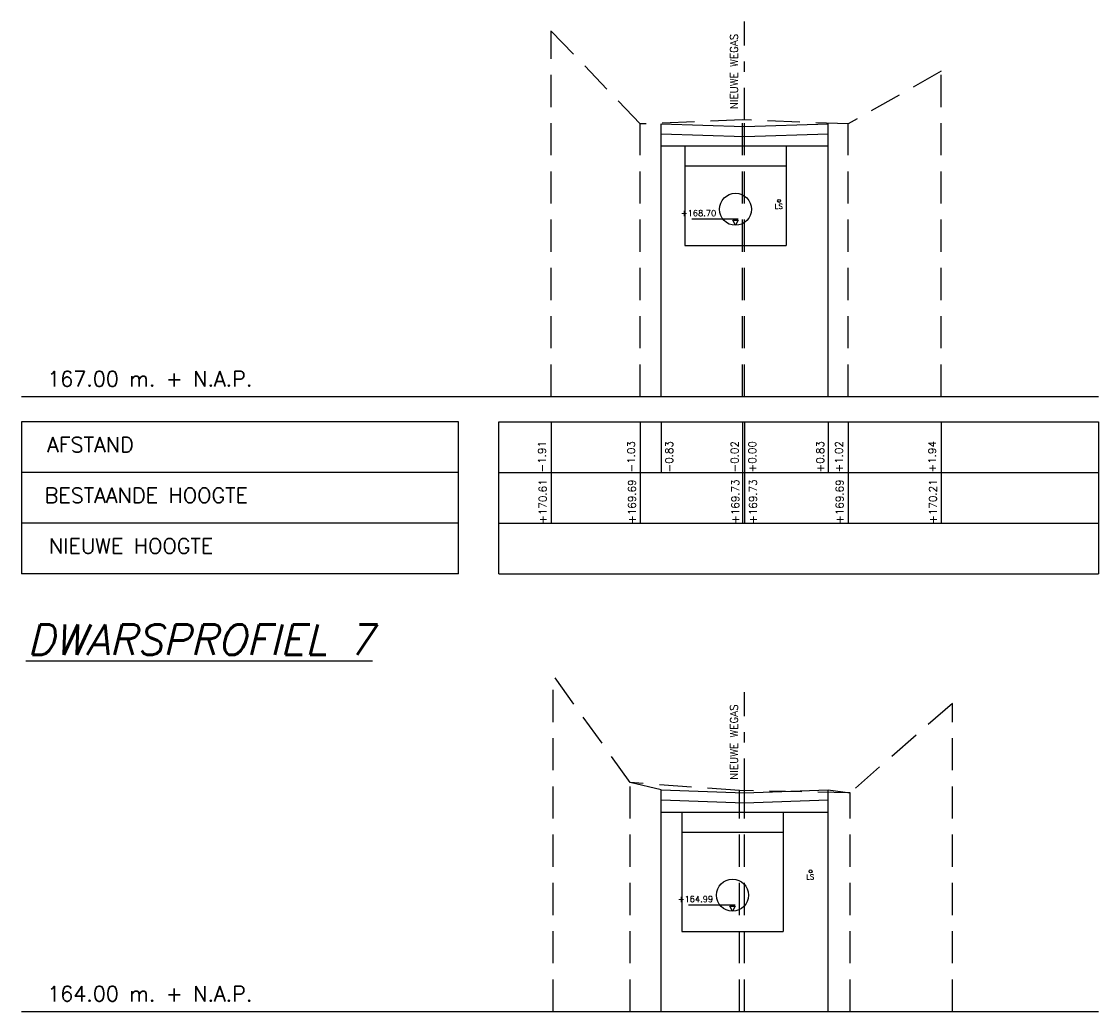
# Model space of a CAD drawing. Header units: metres. Extents: x -32 to 40, y -72 to 118.
# Tile 21 of 25: x -19 to -9, y 108 to 118. Entities that reach past the tile are written whole.
import ezdxf

# ---------------------------------------------------------------- set-up
doc = ezdxf.new("R2010")
doc.units = ezdxf.units.M
doc.linetypes.add('1-200 DASHDOT', pattern=[2.54, 1.27, -0.635, 0, -0.635])
doc.linetypes.add('1-200 HIDDEN', pattern=[0.9525, 0.635, -0.3175])
for name, color, linetype in [('PH-BEST-BEBOUWING', 1, 'Continuous'), ('PH-BESTAAND', 253, '1-200 HIDDEN'), ('PH-BESTAAND-K&L-KLIC', 12, 'Continuous'), ('PH-NIEUW-WEGAS', 2, '1-200 DASHDOT'), ('PH-ONTWERP-WATERBERGING', 6, 'Continuous'), ('PH100', 7, 'Continuous')]:
    doc.layers.add(name, color=color, linetype=linetype)
doc.styles.add('ROMANS', font='romans.shx')

msp = doc.modelspace()

# ---------------------------------------------------------------- linework, layer by layer
at = {"layer": 'PH-BESTAAND', "ltscale": 0.5}
for p, q in [((-13.987, 114.285), (-13.987, 117.895)), ((-13.107, 116.975), (-13.987, 117.895)), ((-10.137, 117.495), (-11.057, 116.975)), ((-10.137, 114.285), (-10.137, 117.495)), ((-12.097, 117.015), (-13.107, 116.975)), ((-12.097, 114.285), (-12.097, 117.015)), ((-11.057, 116.975), (-12.097, 117.015)), ((-12.077, 114.285), (-12.077, 117.014)), ((-13.107, 114.285), (-13.107, 116.975)), ((-11.057, 114.285), (-11.057, 116.975)), ((-13.967, 108.215), (-13.967, 111.535)), ((-13.207, 110.475), (-13.967, 111.535)), ((-10.027, 111.255), (-11.037, 110.375)), ((-10.027, 108.215), (-10.027, 111.255)), ((-13.207, 108.215), (-13.207, 110.475)), ((-12.127, 110.395), (-13.207, 110.475)), ((-12.127, 108.215), (-12.127, 110.395)), ((-11.037, 110.375), (-12.127, 110.395)), ((-12.077, 108.215), (-12.077, 110.395)), ((-11.037, 108.215), (-11.037, 110.375))]:
    msp.add_line(p, q, dxfattribs=at)
at = {"layer": 'PH-BESTAAND-K&L-KLIC'}
for centre in [(-11.737, 116.216), (-11.427, 109.598)]:
    msp.add_circle(centre, 0.015, dxfattribs=at)
at = {"layer": 'PH-NIEUW-WEGAS', "ltscale": 0.25}
for p, q in [((-12.077, 117.014), (-12.077, 117.986)), ((-12.077, 110.395), (-12.077, 111.366))]:
    msp.add_line(p, q, dxfattribs=at)
at = {"layer": 'PH-ONTWERP-WATERBERGING'}
for p, q in [((-12.902, 114.285), (-12.902, 116.978)), ((-11.252, 114.285), (-11.252, 116.978)), ((-12.902, 116.76), (-11.252, 116.76)), ((-12.667, 116.76), (-12.667, 115.775)), ((-11.667, 116.76), (-11.667, 115.775)), ((-12.667, 116.562), (-11.667, 116.562)), ((-12.599, 116.038), (-12.142, 116.038)), ((-12.667, 115.775), (-11.667, 115.775)), ((-12.902, 110.403), (-13.207, 110.475)), ((-12.902, 108.215), (-12.902, 110.403)), ((-11.252, 108.215), (-11.252, 110.403)), ((-11.252, 110.403), (-11.037, 110.375)), ((-12.902, 110.184), (-11.252, 110.184)), ((-12.697, 110.184), (-12.697, 109.005)), ((-11.697, 110.184), (-11.697, 109.005)), ((-12.697, 109.986), (-11.697, 109.986)), ((-12.63, 109.268), (-12.172, 109.268)), ((-12.697, 109.005), (-11.697, 109.005))]:
    msp.add_line(p, q, dxfattribs=at)
for points in [[(-12.902, 116.978), (-12.077, 116.951), (-11.252, 116.978)], [(-12.902, 116.878), (-12.077, 116.851), (-11.252, 116.878)], [(-12.902, 110.403), (-12.077, 110.375), (-11.252, 110.403)], [(-12.902, 110.303), (-12.077, 110.275), (-11.252, 110.303)]]:
    msp.add_lwpolyline(points, dxfattribs=at)
for points in [[(-12.192, 116.025), (-12.142, 116.025), (-12.167, 115.975)], [(-12.222, 109.255), (-12.172, 109.255), (-12.197, 109.205)]]:
    msp.add_lwpolyline(points, close=True, dxfattribs=at)
for centre in [(-12.167, 116.133), (-12.197, 109.363)]:
    msp.add_circle(centre, 0.158, dxfattribs=at)
at = {"layer": 'PH100', "color": 5, "linetype": 'Continuous'}
for p, q in [((-19.212, 114.285), (-8.586, 114.285)), ((-19.212, 108.215), (-8.586, 108.215))]:
    msp.add_line(p, q, dxfattribs=at)
at = {"layer": 'PH100'}
for p, q in [((-14.902, 114.035), (-19.212, 114.035)), ((-19.212, 114.035), (-19.212, 112.535)), ((-14.902, 112.535), (-14.902, 114.035)), ((-14.502, 114.035), (-8.586, 114.035)), ((-14.502, 112.535), (-14.502, 114.035)), ((-13.987, 114.035), (-13.987, 113.035)), ((-13.107, 114.035), (-13.107, 113.035)), ((-12.902, 114.035), (-12.902, 113.535)), ((-12.097, 114.035), (-12.097, 113.035)), ((-12.077, 114.035), (-12.077, 113.035)), ((-11.252, 114.035), (-11.252, 113.535)), ((-11.057, 114.035), (-11.057, 113.035)), ((-10.137, 114.035), (-10.137, 113.035)), ((-8.586, 114.035), (-8.586, 112.535)), ((-14.902, 113.535), (-19.212, 113.535)), ((-14.502, 113.535), (-8.586, 113.535)), ((-14.902, 113.035), (-19.212, 113.035)), ((-14.502, 113.035), (-8.586, 113.035)), ((-14.902, 112.535), (-19.212, 112.535)), ((-14.502, 112.535), (-8.586, 112.535))]:
    msp.add_line(p, q, dxfattribs=at)

# ---------------------------------------------------------------- texts
at = {"layer": 'PH-BEST-BEBOUWING', "color": 2, "char_height": 0.075, "width": 1.8344, "attachment_point": 7, "rotation": 90, "style": 'ROMANS'}
for insert in [(-12.145, 117.12), (-12.145, 110.501)]:
    msp.add_mtext('NIEUWE WEGAS', dxfattribs=dict(at, insert=insert))
at = {"layer": 'PH-BESTAAND-K&L-KLIC', "lineweight": -3, "ltscale": 0.25, "char_height": 0.05, "attachment_point": 3, "style": 'ROMANS'}
for insert in [(-11.701, 116.188), (-11.391, 109.569)]:
    msp.add_mtext_dynamic_manual_height_columns('LS', width=0.49631, gutter_width=1, heights=[0], dxfattribs=dict(at, insert=insert))
at = {"layer": 'PH-ONTWERP-WATERBERGING', "char_height": 0.06, "attachment_point": 3, "style": 'ROMANS'}
for s, insert in [('+168.70', (-12.357, 116.125)), ('+164.99', (-12.388, 109.355))]:
    msp.add_mtext_dynamic_manual_height_columns(s, width=0.49631, gutter_width=1, heights=[0], dxfattribs=dict(at, insert=insert))
at = {"layer": 'PH100', "color": 1, "linetype": 'Continuous', "style": 'ROMANS'}
for s, p in [('167.00 m. + N.A.P.', (-18.959, 114.385)), ('AFSTAND', (-18.96, 113.735)), ('BESTAANDE HOOGTE', (-18.984, 113.235)), ('NIEUWE HOOGTE', (-18.941, 112.735)), ('164.00 m. + N.A.P.', (-18.959, 108.315))]:
    msp.add_text(s, height=0.15, dxfattribs=at).set_placement(p)
at = {"layer": 'PH100', "color": 2, "linetype": 'Continuous', "style": 'ROMANS'}
for s, p in [('-1.91', (-14.039, 113.537)), ('-1.03', (-13.159, 113.537)), ('-0.83', (-12.784, 113.537)), ('-0.02', (-12.139, 113.537)), ('+0.00', (-11.964, 113.537)), ('+0.83', (-11.294, 113.537)), ('+1.02', (-11.109, 113.537)), ('+1.94', (-10.189, 113.537))]:
    msp.add_text(s, height=0.075, rotation=90, dxfattribs=at).set_placement(p)
at = {"layer": 'PH100', "color": 8, "linetype": 'Continuous', "style": 'ROMANS'}
for s, p in [('+170.61', (-14.032, 113.03)), ('+169.69', (-13.152, 113.03)), ('+169.73', (-12.132, 113.03)), ('+169.73', (-11.957, 113.03)), ('+169.69', (-11.102, 113.03)), ('+170.21', (-10.182, 113.03))]:
    msp.add_text(s, height=0.075, rotation=90, dxfattribs=at).set_placement(p)
at = {"layer": 'PH100', "color": 3, "linetype": 'Continuous', "style": 'ROMANS', "oblique": 14}
msp.add_text('%%UDWARSPROFIEL 7', height=0.3, dxfattribs=at).set_placement((-19.155, 111.735))

doc.saveas('drawing.dxf')
